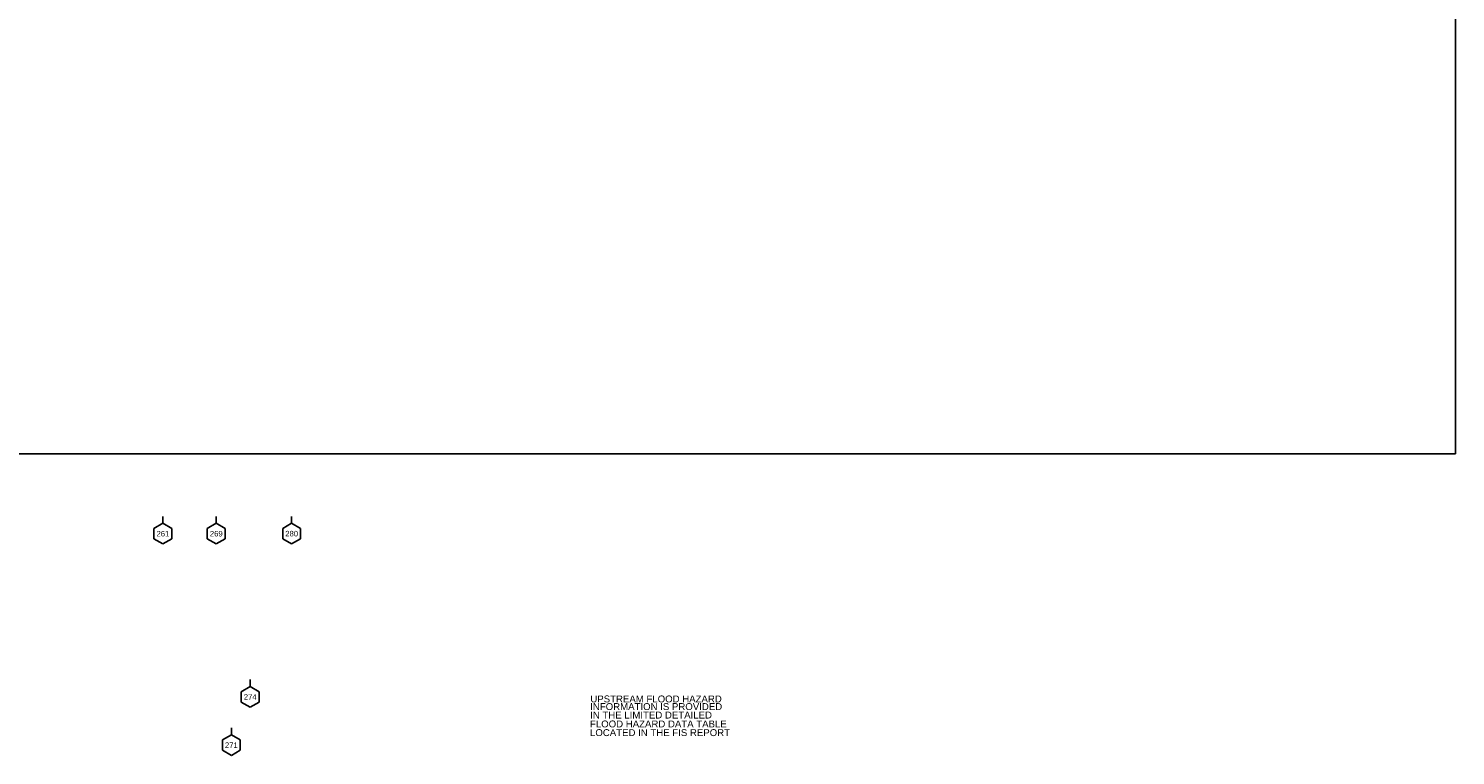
# Model space of a CAD drawing. Header units: inches. Extents: x -9.2 to 57.8, y 27.6 to 67.1.
# Tile 6 of 8: x 37.1 to 57.8, y 27.6 to 38.2. Entities that reach past the tile are written whole.
import ezdxf
from ezdxf.enums import TextEntityAlignment as Align

# ---------------------------------------------------------------- set-up
doc = ezdxf.new("R2010")
doc.units = ezdxf.units.IN
doc.header["$LTSCALE"] = 0.3
doc.header["$MEASUREMENT"] = 0
doc.set_wipeout_variables(frame=1)
doc.layers.get('0').update_dxf_attribs({"color": 3, "plot": 0})
for name, color, linetype in [('STRUCTURE', 30, 'Continuous'), ('TEXT', 255, 'Continuous'), ('XSEC', 7, 'Continuous')]:
    doc.layers.add(name, color=color, linetype=linetype)
doc.styles.add('ARIAL', font='ARIAL.TTF')
doc.styles.add('xs', font='ARIAL.TTF')

# ---------------------------------------------------------------- blocks, each defined once
blk = doc.blocks.new('wipeout')
blk.add_wipeout([(0, 0.15), (-0.129917, 0.075), (-0.129917, -0.075), (0, -0.15), (0.129917, -0.075), (0.129917, 0.075)])
blk = doc.blocks.new('xsec')
blk.add_line((0, 0.35), (0, 0.25))
blk.add_blockref('wipeout', (0, 0.1))
for p, q in [((-0.13, 0.175), (0, 0.25)), ((0.13, 0.175), (0, 0.25)), ((0, 0.25), (0, 0.25)), ((-0.13, 0.025), (-0.13, 0.175)), ((0, -0.05), (-0.13, 0.025)), ((0, -0.05), (0.13, 0.025)), ((0.13, 0.025), (0.13, 0.175))]:
    blk.add_line(p, q)

msp = doc.modelspace()

# ---------------------------------------------------------------- linework, layer by layer
at = {"layer": 'STRUCTURE'}
msp.add_lwpolyline([(-9.197, 56.181), (57.779, 56.181), (57.779, 32.019), (-9.197, 32.019)], close=True, dxfattribs=at)

# ---------------------------------------------------------------- block references
at = {"layer": 'XSEC', "color": 3}
for p in [(39.006, 30.76), (39.781, 30.76), (40.876, 30.76), (40.274, 28.389), (40, 27.689)]:
    msp.add_blockref('xsec', p, dxfattribs=at)

# ---------------------------------------------------------------- texts
at = {"layer": 'TEXT', "style": 'ARIAL'}
for s, p in [('INFORMATION IS PROVIDED ', (46.19, 28.298)), ('UPSTREAM FLOOD HAZARD   ', (46.227, 28.409)), ('IN THE LIMITED DETAILED', (46.096, 28.175)), ('FLOOD HAZARD DATA TABLE', (46.202, 28.046)), ('LOCATED IN THE FIS REPORT', (46.226, 27.92))]:
    msp.add_text(s, height=0.1, dxfattribs=at).set_placement(p, align=Align.CENTER)

# ---------------------------------------------------------------- next in the draw order: texts
at = {"layer": 'TEXT', "style": 'xs'}
for s, p in [('261', (39.006, 30.858, 1)), ('269', (39.781, 30.858, 1)), ('280', (40.876, 30.859, 1)), ('274', (40.274, 28.488, 1)), ('271', (40, 27.788, 1))]:
    msp.add_text(s, height=0.08, dxfattribs=at).set_placement(p, align=Align.MIDDLE_CENTER)

doc.saveas('drawing.dxf')
